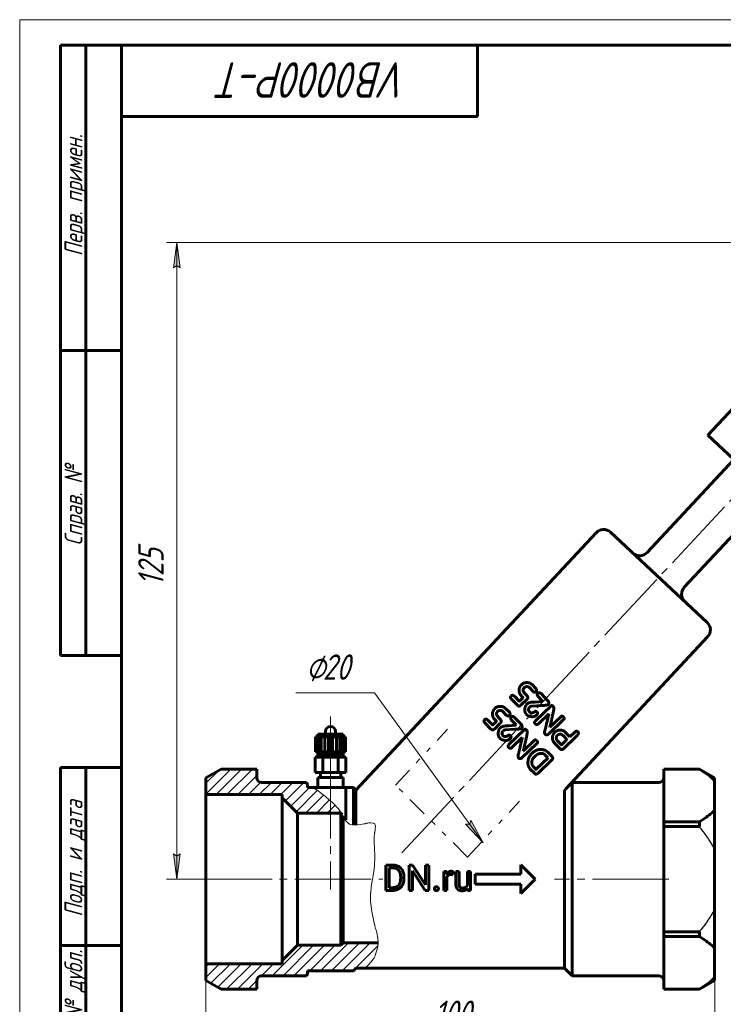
# Model space of a CAD drawing. Header units: millimetres. Extents: x 0 to 210, y 0 to 297.
# Tile 2 of 6: x 0 to 138, y 103 to 297. Entities that reach past the tile are written whole.
import ezdxf

# ---------------------------------------------------------------- set-up
doc = ezdxf.new("R2010")
doc.units = ezdxf.units.MM
for name, pattern in [('K5LT-1', [0]), ('K5LT_AXLED', [19.5, 15, -1.5, 1.5, -1.5]), ('K5LT_BASIC', [0]), ('K5LT_CHAIN_LINE_WITH_2_POINTS', [12, 4, -2, 1, -2, 1, -2]), ('K5LT_THIN', [0]), ('K5LT_THIN_INCLUDED_TO_HATCHING', [0])]:
    doc.linetypes.add(name, pattern=pattern)
doc.layers.add('Системный слой', color=7, linetype='Continuous')
doc.layers.add('Системный слой (1)', color=251, linetype='Continuous', true_color=0x6c6c6c)
doc.styles.add('KDIMTEXTSTYLE', font='txt', dxfattribs={"width": 0.96, "oblique": 15, "height": 5})
doc.styles.add('KTEXTSTYLE', font='txt', dxfattribs={"width": 0.96, "height": 5})
doc.dimstyles.new('KDIMSTYLE (1.00)', dxfattribs={"dimtxt": 5, "dimasz": 1, "dimexe": 2, "dimexo": 0, "dimgap": 1, "dimtad": 1, "dimtxsty": 'KDIMTEXTSTYLE', "dimsah": 1, "dimcen": 0, "dimdle": 1, "dimadec": 0, "dimazin": 0, "dimtfac": 0.667, "dimtmove": 0, "dimatfit": 3, "dimfxl": 1, "dimtvp": 1, "dimtolj": 1, "dimtzin": 0, "dimarcsym": 0})

# ---------------------------------------------------------------- blocks, each defined once
blk = doc.blocks.new('U0')
at = {"layer": 'Системный слой (1)', "color": 143, "linetype": 'K5LT_BASIC', "lineweight": 60, "true_color": 0x33acca}
for p, q in [((57.69, 146.05), (58.1, 146.05)), ((64.1, 146.05), (65.6, 146.05))]:
    blk.add_line(p, q, dxfattribs=at)
blk = doc.blocks.new('U1')
at = {"layer": 'Системный слой (1)', "color": 143, "linetype": 'K5LT_BASIC', "lineweight": 60, "true_color": 0x33acca}
for p, q in [((144.02, 207.12), (135.24, 215.3)), ((152.79, 198.93), (144.02, 207.12))]:
    blk.add_line(p, q, dxfattribs=at)
blk = doc.blocks.new('U11')
at = {"layer": 'Системный слой (1)', "color": 7, "linetype": 'K5LT_THIN_INCLUDED_TO_HATCHING', "lineweight": 18, "true_color": 0xffffff}
for p, q in [((57.69, 146.05), (58.7, 145.32)), ((58.7, 145.32), (59.3, 144.88)), ((59.3, 144.88), (59.75, 144.54)), ((59.75, 144.54), (60.21, 144.18)), ((60.21, 144.18), (60.79, 143.71)), ((60.79, 143.71), (61.56, 143.03)), ((61.56, 143.03), (62.53, 142.02)), ((62.53, 142.02), (62.91, 141.52)), ((62.91, 141.52), (62.97, 141.44)), ((62.97, 141.44), (63.08, 141.27)), ((63.08, 141.27), (63.28, 140.94)), ((63.28, 140.94), (63.52, 140.52)), ((63.52, 140.52), (63.72, 140.16)), ((63.72, 140.16), (63.93, 139.8)), ((63.93, 139.8), (64.23, 139.37)), ((64.23, 139.37), (64.72, 138.93)), ((64.72, 138.93), (64.76, 138.91)), ((64.76, 138.91), (64.83, 138.87)), ((64.83, 138.87), (64.99, 138.81)), ((64.99, 138.81), (65.33, 138.72)), ((65.33, 138.72), (66.1, 138.69)), ((66.1, 138.69), (67.3, 138.85)), ((67.3, 138.85), (67.78, 138.95)), ((67.78, 138.95), (67.84, 138.96)), ((67.84, 138.96), (67.92, 138.98)), ((67.92, 138.98), (67.98, 138.99)), ((67.98, 138.99), (68.04, 139)), ((68.04, 139), (68.12, 139.02)), ((68.12, 139.02), (68.25, 139.04)), ((68.25, 139.04), (68.43, 139.07)), ((68.43, 139.07), (68.69, 139.11)), ((68.69, 139.11), (69.05, 139.14)), ((69.05, 139.14), (69.51, 139.09)), ((69.51, 139.09), (69.76, 138.93)), ((69.76, 138.93), (69.78, 138.91)), ((69.78, 138.91), (69.81, 138.86)), ((69.81, 138.86), (69.86, 138.75)), ((69.83, 137.5), (69.81, 137.43)), ((69.81, 137.43), (69.81, 137.39)), ((69.85, 137.65), (69.83, 137.5)), ((69.89, 137.95), (69.85, 137.65)), ((69.86, 138.75), (69.91, 138.49)), ((69.91, 138.49), (69.89, 137.95)), ((69.7, 136.58), (69.67, 136.16)), ((69.67, 136.16), (69.67, 135.38)), ((69.72, 136.8), (69.7, 136.58)), ((69.74, 136.91), (69.72, 136.8)), ((69.75, 137.01), (69.74, 136.97)), ((69.74, 136.97), (69.74, 136.91)), ((69.77, 137.16), (69.75, 137.01)), ((69.79, 137.25), (69.77, 137.16)), ((69.8, 137.32), (69.79, 137.25)), ((69.81, 137.39), (69.8, 137.36)), ((69.8, 137.36), (69.8, 137.32)), ((69.67, 135.38), (69.69, 134.92)), ((69.69, 134.92), (69.71, 134.69)), ((69.71, 134.69), (69.72, 134.57)), ((69.72, 134.57), (69.72, 134.48)), ((69.72, 134.48), (69.73, 134.39)), ((69.73, 134.39), (69.74, 134.26)), ((69.74, 134.26), (69.75, 134.08)), ((69.75, 134.08), (69.75, 134.03)), ((69.75, 134.03), (69.75, 133.97)), ((69.75, 133.97), (69.76, 133.85)), ((69.76, 133.85), (69.77, 133.61)), ((69.77, 133.61), (69.79, 133.12)), ((69.8, 132.12), (69.76, 130.97)), ((69.79, 133.12), (69.8, 132.12)), ((69.68, 130.21), (69.59, 129.51)), ((69.72, 130.56), (69.68, 130.21)), ((69.74, 130.74), (69.72, 130.56)), ((69.76, 130.97), (69.74, 130.82)), ((69.74, 130.82), (69.74, 130.74)), ((69.3, 127.78), (69.25, 127.5)), ((69.33, 127.98), (69.3, 127.78)), ((69.38, 128.27), (69.33, 127.98)), ((69.41, 128.46), (69.38, 128.27)), ((69.47, 128.81), (69.41, 128.46)), ((69.59, 129.51), (69.47, 128.81)), ((69.09, 126.43), (69, 125.48)), ((69.18, 127.07), (69.09, 126.43)), ((69.25, 127.5), (69.18, 127.07)), ((68.97, 125.03), (68.96, 124.55)), ((68.96, 124.55), (68.98, 123.6)), ((68.98, 125.27), (68.97, 125.03)), ((68.99, 125.39), (68.98, 125.27)), ((69, 125.48), (68.99, 125.39)), ((68.98, 123.6), (69.19, 121.69)), ((69.19, 121.69), (69.76, 119.08)), ((69.76, 119.08), (69.78, 118.99)), ((69.78, 118.99), (69.83, 118.82)), ((69.83, 118.82), (69.87, 118.66)), ((69.87, 118.66), (69.9, 118.57)), ((69.9, 118.57), (69.93, 118.45)), ((69.93, 118.45), (69.96, 118.36)), ((69.96, 118.36), (70, 118.23)), ((70, 118.23), (70.05, 118.03)), ((70.05, 118.03), (70.13, 117.74)), ((70.13, 117.74), (70.24, 117.3)), ((70.24, 117.3), (70.36, 116.66)), ((70.36, 116.66), (70.37, 116.6)), ((70.37, 116.6), (70.38, 116.47)), ((70.38, 116.47), (70.41, 116.22)), ((70.41, 116.22), (70.44, 115.72)), ((70.39, 114.72), (69.89, 113.02)), ((70.44, 115.72), (70.39, 114.72)), ((69.65, 112.6), (69.33, 112.12)), ((69.79, 112.84), (69.65, 112.6)), ((69.86, 112.96), (69.79, 112.84)), ((69.89, 113.02), (69.86, 112.96)), ((68.54, 111.22), (67.81, 110.55)), ((69.33, 112.12), (68.54, 111.22))]:
    blk.add_line(p, q, dxfattribs=at)
blk = doc.blocks.new('D0')
at = {"layer": 'Системный слой (1)'}
for points in [[(36.6, 96.6), (41.6, 97.26), (41.1, 96.6), (41.6, 95.95)], [(136.6, 96.6), (131.6, 97.26), (132.1, 96.6), (131.6, 95.95)]]:
    blk.add_hatch(color=7, dxfattribs=at).paths.add_polyline_path(points)
at = {"layer": 'Системный слой (1)', "color": 7, "linetype": 'K5LT_THIN', "lineweight": 18, "true_color": 0xffffff}
for p, q in [((136.6, 128.05), (136.6, 94.6)), ((36.6, 118.69), (36.6, 94.6)), ((36.6, 96.6), (41.6, 97.26)), ((41.6, 97.26), (41.1, 96.6)), ((132.1, 96.6), (131.6, 97.26)), ((131.6, 97.26), (136.6, 96.6)), ((41.6, 95.95), (36.6, 96.6)), ((36.6, 96.6), (136.6, 96.6)), ((41.1, 96.6), (41.6, 95.95)), ((136.6, 96.6), (131.6, 95.95)), ((131.6, 95.95), (132.1, 96.6))]:
    blk.add_line(p, q, dxfattribs=at)
blk.add_wipeout([(81.45, 97.6), (81.45, 104.99), (91.33, 104.99), (91.33, 97.6)]).dxf.layer = 'Системный слой (1)'
at = {"layer": 'Системный слой (1)', "color": 7, "insert": (81.45, 104.19), "char_height": 5, "attachment_point": 1, "style": 'KTEXTSTYLE'}
blk.add_mtext('\\fArial|b0|c204|p34;\\H5.0;\\W1.000;\\Q15;\\fGOST Type AU|b0|i0|c204|p34;\\Q15;\\W0.960;100', dxfattribs=at)
blk = doc.blocks.new('KDIMARROW_01')
at = {"layer": 'Системный слой'}
blk.add_hatch(color=0, dxfattribs=at).paths.add_polyline_path([(0, 0), (-5, 0.66), (-4.5, 0), (-5, -0.66)])
at = {"layer": 'Системный слой', "color": 0, "linetype": 'K5LT_THIN', "lineweight": 18}
for p, q in [((-4.5, 0), (-5, 0.66)), ((-5, 0.66), (0, 0)), ((0, 0), (-5, -0.66)), ((-5, -0.66), (-4.5, 0))]:
    blk.add_line(p, q, dxfattribs=at)
at = {"layer": 'Системный слой (1)', "color": 0, "linetype": 'K5LT_THIN', "lineweight": 18}
blk.add_line((86.6, 128.05), (85.6, 128.05), dxfattribs=at)
blk = doc.blocks.new('D1')
at = {"layer": 'Системный слой (1)'}
for points in [[(31.54, 248.21), (30.88, 253.21), (30.22, 248.21), (30.88, 248.71)], [(30.88, 128.05), (31.54, 133.05), (30.88, 132.55), (30.22, 133.05)]]:
    blk.add_hatch(color=7, dxfattribs=at).paths.add_polyline_path(points)
at = {"layer": 'Системный слой (1)', "color": 7, "linetype": 'K5LT_THIN', "lineweight": 18, "true_color": 0xffffff}
for p, q in [((149.81, 253.21), (28.88, 253.21)), ((30.22, 248.21), (30.88, 253.21)), ((30.88, 253.21), (31.54, 248.21)), ((30.88, 128.05), (30.88, 253.21)), ((30.88, 248.71), (30.22, 248.21)), ((31.54, 248.21), (30.88, 248.71)), ((30.88, 128.05), (30.22, 133.05)), ((30.22, 133.05), (30.88, 132.55)), ((30.88, 132.55), (31.54, 133.05)), ((31.54, 133.05), (30.88, 128.05)), ((43.1, 128.05), (28.88, 128.05))]:
    blk.add_line(p, q, dxfattribs=at)
blk.add_wipeout([(29.88, 185.69), (22.5, 185.69), (22.5, 195.18), (29.88, 195.18)]).dxf.layer = 'Системный слой (1)'
at = {"layer": 'Системный слой (1)', "color": 7, "insert": (23.29, 185.69), "char_height": 5, "attachment_point": 1, "rotation": 90, "style": 'KTEXTSTYLE'}
blk.add_mtext('\\fArial|b0|c204|p34;\\H5.0;\\W1.000;\\Q15;\\fGOST Type AU|b0|i0|c204|p34;\\Q15;\\W0.960;125', dxfattribs=at)
blk = doc.blocks.new('D2')
at = {"layer": 'Системный слой (1)'}
for points in [[(36.6, 86.02), (41.6, 86.68), (41.1, 86.02), (41.6, 85.36)], [(189.6, 86.02), (184.6, 86.68), (185.1, 86.02), (184.6, 85.36)]]:
    blk.add_hatch(color=7, dxfattribs=at).paths.add_polyline_path(points)
at = {"layer": 'Системный слой (1)', "color": 7, "linetype": 'K5LT_THIN', "lineweight": 18, "true_color": 0xffffff}
for p, q in [((189.6, 216.11), (189.6, 84.02)), ((36.6, 115.51), (36.6, 84.02)), ((36.6, 86.02), (41.6, 86.68)), ((41.6, 85.36), (36.6, 86.02)), ((36.6, 86.02), (189.6, 86.02)), ((41.6, 86.68), (41.1, 86.02)), ((41.1, 86.02), (41.6, 85.36)), ((185.1, 86.02), (184.6, 86.68)), ((184.6, 86.68), (189.6, 86.02)), ((189.6, 86.02), (184.6, 85.36)), ((184.6, 85.36), (185.1, 86.02))]:
    blk.add_line(p, q, dxfattribs=at)
blk.add_wipeout([(108.28, 87.02), (108.28, 94.4), (117.52, 94.4), (117.52, 87.02)]).dxf.layer = 'Системный слой (1)'
at = {"layer": 'Системный слой (1)', "color": 7, "insert": (108.28, 93.61), "char_height": 5, "attachment_point": 1, "style": 'KTEXTSTYLE'}
blk.add_mtext('\\fArial|b0|c204|p34;\\H5.0;\\W1.000;\\Q15;\\fGOST Type AU|b0|i0|c204|p34;\\Q15;\\W0.960;153', dxfattribs=at)
blk = doc.blocks.new('U12')
at = {"layer": 'Системный слой (1)'}
blk.add_hatch(color=7, dxfattribs=at).paths.add_polyline_path([(91.1, 135.2), (88.7, 139.63), (88.46, 138.84), (87.63, 138.86)])
at = {"layer": 'Системный слой (1)', "color": 7, "linetype": 'K5LT_THIN', "lineweight": 18, "true_color": 0xffffff}
for p, q in [((69.75, 164.65), (54.27, 164.65)), ((69.75, 164.65), (91.1, 135.2)), ((88.46, 138.84), (88.7, 139.63)), ((88.7, 139.63), (91.1, 135.2)), ((91.1, 135.2), (87.63, 138.86)), ((87.63, 138.86), (88.46, 138.84))]:
    blk.add_line(p, q, dxfattribs=at)
at = {"layer": 'Системный слой (1)', "color": 7, "char_height": 5, "attachment_point": 1, "style": 'KTEXTSTYLE'}
for s, insert in [('\\fArial|b0|c204|p34;\\H5.0;\\W1.000;\\Q15;\\fGOST Type AU|b0|i0|c204|p34;\\Q15;\\W0.960;⌀', (56.27, 172.24)), ('\\fArial|b0|c204|p34;\\H5.0;\\W1.000;\\Q15;\\fGOST Type AU|b0|i0|c204|p34;\\Q15;\\W0.960;20', (59.58, 172.24))]:
    blk.add_mtext(s, dxfattribs=dict(at, insert=insert))
blk = doc.blocks.new('U13')
at = {"color": 7, "linetype": 'K5LT_THIN', "lineweight": 18, "true_color": 0xffffff}
for p, q in [((0, 0), (0, 297)), ((0, 297), (210, 297))]:
    blk.add_line(p, q, dxfattribs=at)
at = {"color": 143, "linetype": 'K5LT_BASIC', "lineweight": 60, "true_color": 0x33acca}
for p, q in [((8, 172), (8, 292)), ((20, 292), (8, 292)), ((13, 172), (13, 292)), ((20, 5), (20, 292)), ((20, 292), (205, 292)), ((90, 292), (90, 278)), ((90, 278), (20, 278)), ((20, 232), (8, 232)), ((20, 172), (8, 172)), ((8, 5), (8, 150)), ((20, 150), (8, 150)), ((13, 5), (13, 150)), ((20, 115), (8, 115))]:
    blk.add_line(p, q, dxfattribs=at)
at = {"color": 7, "attachment_point": 1, "style": 'KTEXTSTYLE'}
for s, insert, char_height, rotation in [('\\fArial|b0|c204|p34;\\H5.0;\\W1.000;\\Q15;\\fGOST Type AU|b0|i0|c204|p34;\\Q15;\\W0.960;\\H7.00;VB0000P-T', (76.37, 281.64), 7, 180), ('\\fArial|b0|c204|p34;\\H5.0;\\W1.000;\\Q15;\\fGOST Type AU|b0|i0|c204|p34;\\Q15;\\W0.960;\\H3.50;Перв. примен.', (8.82, 250.52), 3.5, 90), ('\\fArial|b0|c204|p34;\\H5.0;\\W1.000;\\Q15;\\fGOST Type AU|b0|i0|c204|p34;\\Q15;\\W0.960;\\H3.50;Справ. №', (8.82, 193.63), 3.5, 90), ('\\fArial|b0|c204|p34;\\H5.0;\\W1.000;\\Q15;\\fGOST Type AU|b0|i0|c204|p34;\\Q15;\\W0.960;\\H3.50;Подп. и дата', (8.82, 120.66), 3.5, 90), ('\\fArial|b0|c204|p34;\\H5.0;\\W1.000;\\Q15;\\fGOST Type AU|b0|i0|c204|p34;\\Q15;\\W0.960;\\H3.50;Инв. № дубл.', (8.82, 91.57), 3.5, 90)]:
    blk.add_mtext(s, dxfattribs=dict(at, insert=insert, char_height=char_height, rotation=rotation))

msp = doc.modelspace()

# ---------------------------------------------------------------- hatches: boundary and pattern name
at = {"layer": 'Системный слой (1)'}
h = msp.add_hatch(dxfattribs=at)
h.set_pattern_fill('', angle=45, style=0, pattern_type=0)
h.set_pattern_definition([(45, (0, 0), (-1.06066, 1.06066), [])])
h.paths.add_polyline_path([(63.095, 141.05), (63.386, 140.76), (63.152, 141.155), (62.844, 141.614), (62.773, 141.709), (62.625, 141.899), (62.304, 142.275), (61.578, 143.012), (60.422, 144.01), (59.739, 144.544), (59.258, 144.907), (58.787, 145.253), (58.212, 145.672), (57.691, 146.05), (56.595, 146.05), (56.595, 146.675), (56.379, 147.05), (47.595, 147.05), (46.888, 147.343), (46.595, 148.05), (46.595, 149.675), (39.595, 149.675), (36.595, 147.943), (36.595, 144.675), (51.595, 144.675), (51.595, 144.05), (54.595, 141.05)])
h.paths.add_polyline_path([(63.595, 115.55), (63.095, 115.05), (54.595, 115.05), (51.595, 112.05), (51.595, 111.425), (36.595, 111.425), (36.595, 108.158), (39.595, 106.425), (46.595, 106.425), (46.595, 108.05), (46.888, 108.758), (47.595, 109.05), (56.379, 109.05), (56.595, 109.425), (56.595, 110.05), (65.595, 110.05), (66.095, 110.55), (67.809, 110.55), (69.829, 112.908), (69.917, 113.085), (69.97, 113.2), (70.067, 113.433), (70.225, 113.906), (70.41, 114.877), (70.445, 115.55)])

# ---------------------------------------------------------------- linework, layer by layer
at = {"layer": 'Системный слой (1)', "color": 143, "linetype": 'K5LT_BASIC', "lineweight": 60, "true_color": 0x33acca}
for p, q in [((146.153, 227.003), (135.241, 215.301)), ((123.319, 192.253), (140.361, 210.527)), ((130.633, 185.433), (147.674, 203.707)), ((113.278, 196.147), (66.095, 145.55)), ((135.119, 178.514), (116.104, 196.246)), ((135.218, 175.687), (107.389, 145.844)), ((98.669, 166.317), (98.544, 166.196)), ((99.282, 165.79), (99.091, 165.605)), ((100.919, 164.925), (100.176, 165.695)), ((101.463, 165.53), (100.733, 166.286)), ((101.88, 164.627), (101.839, 164.586)), ((103.834, 163.104), (102.469, 164.518)), ((97.855, 162.231), (96.644, 163.455)), ((98.166, 163.062), (97.261, 163.999)), ((98.825, 163.646), (98.219, 163.061)), ((98.843, 163.849), (98.483, 164.222)), ((99.62, 163.295), (98.518, 162.231)), ((102.744, 163), (101.314, 162.876)), ((102.776, 163.031), (101.885, 163.954)), ((102.776, 163.031), (102.744, 163)), ((93.45, 161.645), (93.325, 161.524)), ((94.063, 161.118), (93.872, 160.933)), ((95.7, 160.252), (94.956, 161.023)), ((96.244, 160.858), (95.514, 161.613)), ((99.489, 162.213), (99.681, 162.451)), ((100.214, 160.946), (100.122, 161.042)), ((100.311, 161.936), (100.282, 161.907)), ((102.545, 162.201), (100.608, 162.061)), ((104.437, 162.122), (101.39, 159.179)), ((103.894, 162.404), (103.867, 162.378)), ((104.897, 161.964), (104.807, 162.057)), ((92.636, 157.558), (91.425, 158.783)), ((92.947, 158.39), (92.042, 159.327)), ((93.606, 158.974), (93, 158.389)), ((93.624, 159.177), (93.264, 159.549)), ((96.661, 159.954), (96.619, 159.914)), ((97.557, 158.359), (96.666, 159.281)), ((98.615, 158.432), (97.25, 159.845)), ((103.987, 160.555), (101.971, 158.607)), ((106.896, 159.414), (103.929, 156.549)), ((104.013, 160.528), (103.987, 160.555)), ((106.344, 159.985), (104.224, 157.938)), ((60.095, 156.55), (60.095, 157.05)), ((62.095, 156.55), (62.095, 157.05)), ((94.401, 158.623), (93.299, 157.559)), ((94.27, 157.541), (94.462, 157.779)), ((95.092, 157.263), (95.063, 157.235)), ((97.325, 157.528), (95.389, 157.389)), ((97.525, 158.328), (96.095, 158.204)), ((99.218, 157.45), (96.17, 154.507)), ((97.557, 158.359), (97.525, 158.328)), ((98.675, 157.732), (98.648, 157.706)), ((99.678, 157.292), (99.588, 157.385)), ((104.224, 157.938), (104.198, 157.965)), ((108.111, 156.024), (107.007, 157.167)), ((109.09, 156.969), (108.111, 156.024)), ((58.121, 156.05), (58.324, 156.05)), ((58.121, 153.05), (58.121, 156.05)), ((58.324, 156.05), (58.715, 156.05)), ((58.324, 153.05), (58.324, 156.05)), ((58.595, 156.05), (58.595, 156.55)), ((63.595, 156.55), (58.595, 156.55)), ((58.715, 153.05), (58.715, 156.05)), ((58.715, 156.05), (59.269, 156.05)), ((59.269, 153.05), (59.269, 156.05)), ((59.269, 156.05), (59.947, 156.05)), ((59.947, 153.05), (59.947, 156.05)), ((59.947, 156.05), (60.704, 156.05)), ((60.704, 153.05), (60.704, 156.05)), ((60.704, 156.05), (61.487, 156.05)), ((61.487, 153.05), (61.487, 156.05)), ((61.487, 156.05), (62.243, 156.05)), ((62.243, 156.05), (62.922, 156.05)), ((62.243, 153.05), (62.243, 156.05)), ((62.922, 153.05), (62.922, 156.05)), ((62.922, 156.05), (63.475, 156.05)), ((63.475, 156.05), (63.867, 156.05)), ((63.475, 153.05), (63.475, 156.05)), ((63.595, 156.05), (63.595, 156.55)), ((63.595, 156.05), (63.595, 156.55)), ((63.867, 156.05), (64.07, 156.05)), ((63.867, 153.05), (63.867, 156.05)), ((64.07, 153.05), (64.07, 156.05)), ((94.995, 156.274), (94.903, 156.37)), ((98.768, 155.882), (96.751, 153.935)), ((98.794, 155.855), (98.768, 155.882)), ((101.124, 155.313), (99.005, 153.266)), ((106.49, 154.482), (105.542, 155.464)), ((107.526, 155.511), (106.803, 156.259)), ((109.48, 156.212), (106.834, 153.634)), ((107.525, 155.458), (107.526, 155.511)), ((58.121, 153.05), (58.324, 153.05)), ((58.324, 153.05), (58.715, 153.05)), ((58.715, 153.05), (59.269, 153.05)), ((59.095, 152.8), (59.095, 153.05)), ((59.269, 153.05), (59.947, 153.05)), ((59.947, 153.05), (60.704, 153.05)), ((60.704, 153.05), (61.487, 153.05)), ((61.487, 153.05), (62.243, 153.05)), ((62.243, 153.05), (62.922, 153.05)), ((62.922, 153.05), (63.475, 153.05)), ((63.095, 152.8), (63.095, 153.05)), ((63.475, 153.05), (63.867, 153.05)), ((63.867, 153.05), (64.07, 153.05)), ((101.676, 154.741), (98.71, 151.877)), ((99.005, 153.266), (98.979, 153.293)), ((104.644, 152.159), (103.919, 152.91)), ((106.214, 153.638), (105.504, 154.374)), ((58.095, 152.05), (59.595, 152.05)), ((58.095, 149.05), (58.095, 152.05)), ((63.595, 152.8), (58.595, 152.8)), ((58.595, 152.3), (58.595, 152.8)), ((63.595, 152.3), (58.595, 152.3)), ((59.095, 152.05), (59.095, 152.3)), ((59.595, 149.05), (59.595, 152.05)), ((59.595, 152.05), (62.595, 152.05)), ((62.595, 149.05), (62.595, 152.05)), ((62.595, 152.05), (64.095, 152.05)), ((63.095, 152.05), (63.095, 152.3)), ((63.595, 152.3), (63.595, 152.8)), ((63.595, 152.3), (63.595, 152.8)), ((64.095, 149.05), (64.095, 152.05)), ((101.322, 152.246), (101.157, 152.087)), ((103.841, 151.872), (101.517, 149.643)), ((104.658, 151.57), (101.824, 148.834)), ((103.829, 151.913), (103.308, 152.453)), ((103.841, 151.872), (103.829, 151.913)), ((39.595, 149.675), (36.595, 147.943)), ((39.595, 149.675), (46.595, 149.675)), ((46.595, 148.05), (46.595, 149.675)), ((58.095, 149.05), (59.595, 149.05)), ((59.095, 148.05), (59.095, 149.05)), ((59.595, 149.05), (62.595, 149.05)), ((62.595, 149.05), (64.095, 149.05)), ((63.095, 148.05), (63.095, 149.05)), ((101.157, 148.872), (100.368, 149.689)), ((101.464, 149.644), (100.95, 150.176)), ((126.595, 149.675), (133.595, 149.675)), ((126.595, 149.675), (126.595, 149.668)), ((126.595, 147.627), (126.595, 149.668)), ((126.595, 149.668), (133.595, 149.668)), ((136.595, 147.943), (133.595, 149.675)), ((133.595, 149.675), (133.595, 149.668)), ((36.595, 144.675), (36.595, 147.943)), ((58.595, 148.05), (63.595, 148.05)), ((58.595, 146.05), (58.595, 148.05)), ((63.595, 146.05), (63.595, 148.05)), ((101.245, 148.791), (101.157, 148.872)), ((126.595, 147.627), (126.595, 144.505)), ((136.595, 147.943), (136.595, 147.452)), ((136.595, 147.452), (136.595, 141.558)), ((56.379, 147.05), (47.595, 147.05)), ((56.595, 146.675), (56.379, 147.05)), ((56.595, 146.675), (56.595, 146.05)), ((56.595, 146.05), (57.691, 146.05)), ((58.095, 145.756), (58.095, 146.05)), ((58.095, 146.05), (64.095, 146.05)), ((64.095, 139.712), (64.095, 146.05)), ((66.095, 145.55), (65.595, 146.05)), ((65.595, 146.05), (65.595, 138.69)), ((66.095, 145.485), (66.095, 145.55)), ((66.095, 145.485), (66.095, 138.69)), ((107.095, 110.55), (107.095, 145.452)), ((107.389, 145.844), (107.263, 145.715)), ((107.389, 145.844), (108.595, 147.05)), ((108.595, 147.05), (108.595, 109.05)), ((108.595, 147.05), (125.595, 147.05)), ((51.595, 144.675), (36.595, 144.675)), ((36.595, 111.425), (36.595, 144.675)), ((51.595, 144.05), (51.595, 144.675)), ((51.595, 144.05), (54.595, 141.05)), ((51.595, 112.05), (51.595, 144.05)), ((126.595, 144.505), (126.595, 141.382)), ((126.595, 139.342), (126.595, 141.382)), ((136.595, 141.558), (136.595, 133.944)), ((63.095, 141.05), (54.595, 141.05)), ((54.595, 115.05), (54.595, 141.05)), ((63.095, 141.05), (63.386, 140.76)), ((63.095, 115.05), (63.095, 141.05)), ((63.595, 115.55), (63.595, 140.384)), ((64.095, 139.713), (64.095, 139.717)), ((64.095, 139.712), (64.095, 139.713)), ((64.095, 139.712), (64.095, 139.713)), ((126.595, 139.342), (133.595, 139.342)), ((126.595, 139.342), (126.595, 138.377)), ((126.595, 134.295), (126.595, 138.377)), ((126.595, 138.377), (133.595, 138.377)), ((133.595, 139.342), (133.595, 138.377)), ((126.595, 134.295), (126.595, 128.05)), ((136.595, 133.944), (136.595, 122.157)), ((71.938, 130.808), (73.344, 130.808)), ((71.938, 130.808), (71.938, 125.842)), ((72.597, 130.269), (72.597, 126.377)), ((72.597, 130.269), (73.344, 130.269)), ((76.569, 130.808), (77.227, 130.808)), ((76.569, 130.808), (76.569, 125.842)), ((77.227, 130.808), (79.737, 126.967)), ((79.737, 130.808), (79.737, 126.967)), ((79.737, 130.808), (80.389, 130.808)), ((80.389, 130.808), (80.389, 125.842)), ((98.514, 130.879), (101.343, 128.05)), ((98.514, 130.879), (98.514, 129.05)), ((74.882, 128.478), (74.882, 128.175)), ((75.533, 128.471), (75.533, 128.175)), ((77.227, 129.672), (79.727, 125.842)), ((77.227, 129.672), (77.227, 125.842)), ((83.352, 129.532), (83.352, 125.842)), ((83.352, 129.532), (83.966, 129.532)), ((83.966, 129.532), (83.979, 129.11)), ((83.983, 128.463), (83.983, 125.842)), ((85.136, 129.553), (85.133, 128.966)), ((85.72, 129.532), (85.72, 127.152)), ((85.72, 129.532), (86.351, 129.532)), ((86.351, 129.532), (86.351, 127.145)), ((87.991, 129.532), (87.991, 126.847)), ((87.991, 129.532), (88.626, 129.532)), ((88.626, 129.532), (88.626, 125.842)), ((89.514, 129.05), (98.514, 129.05)), ((89.514, 129.05), (89.514, 127.05)), ((101.343, 128.05), (98.514, 125.222)), ((126.595, 128.05), (126.595, 121.805)), ((71.938, 125.842), (73.282, 125.842)), ((72.597, 126.377), (73.282, 126.377)), ((76.569, 125.842), (77.227, 125.842)), ((79.727, 125.842), (80.389, 125.842)), ((83.352, 125.842), (83.983, 125.842)), ((88.009, 126.207), (88.022, 125.842)), ((88.022, 125.842), (88.626, 125.842)), ((89.514, 127.05), (98.514, 127.05)), ((98.514, 127.05), (98.514, 125.222)), ((136.595, 122.157), (136.595, 114.543)), ((126.595, 117.724), (126.595, 121.805)), ((126.595, 117.724), (126.595, 116.759)), ((126.595, 117.724), (133.595, 117.724)), ((126.595, 114.718), (126.595, 116.759)), ((126.595, 116.759), (133.595, 116.759)), ((133.595, 117.724), (133.595, 116.759)), ((51.595, 112.05), (54.595, 115.05)), ((63.095, 115.05), (54.595, 115.05)), ((63.095, 115.05), (63.595, 115.55)), ((70.445, 115.55), (63.595, 115.55)), ((126.595, 114.718), (126.595, 111.596)), ((136.595, 114.543), (136.595, 108.649)), ((51.595, 111.425), (36.595, 111.425)), ((36.595, 108.158), (36.595, 111.425)), ((51.595, 111.425), (51.595, 112.05)), ((66.095, 110.55), (65.595, 110.05)), ((66.095, 110.55), (67.809, 110.55)), ((67.809, 110.55), (107.095, 110.55)), ((107.095, 110.55), (108.595, 109.05)), ((126.595, 111.596), (126.595, 108.473)), ((56.379, 109.05), (47.595, 109.05)), ((56.595, 109.425), (56.379, 109.05)), ((56.595, 110.05), (65.595, 110.05)), ((56.595, 110.05), (56.595, 109.425)), ((108.595, 109.05), (125.595, 109.05)), ((126.595, 106.433), (126.595, 108.473)), ((136.595, 108.649), (136.595, 108.158)), ((39.595, 106.425), (36.595, 108.158)), ((46.595, 106.425), (46.595, 108.05)), ((136.595, 108.158), (133.595, 106.425)), ((39.595, 106.425), (46.595, 106.425)), ((126.595, 106.433), (126.595, 106.425)), ((126.595, 106.433), (133.595, 106.433)), ((126.595, 106.425), (133.595, 106.425)), ((133.595, 106.433), (133.595, 106.425))]:
    msp.add_line(p, q, dxfattribs=at)
at = {"layer": 'Системный слой (1)', "color": 30, "linetype": 'K5LT_AXLED', "lineweight": 18, "true_color": 0xff8000}
for p, q in [((61.095, 160.05), (61.095, 154.55)), ((61.095, 155.05), (61.095, 150.8)), ((61.095, 154.3), (61.095, 150.05)), ((61.095, 151.05), (61.095, 126.05)), ((34.595, 128.05), (71.345, 128.05))]:
    msp.add_line(p, q, dxfattribs=at)
at = {"layer": 'Системный слой (1)', "color": 7, "linetype": 'K5LT_CHAIN_LINE_WITH_2_POINTS', "lineweight": 18, "true_color": 0xffffff}
for p, q in [((73.866, 146.553), (84.103, 157.53)), ((88.017, 132.402), (73.866, 146.553)), ((88.017, 132.402), (98.253, 143.379))]:
    msp.add_line(p, q, dxfattribs=at)
at = {"layer": 'Системный слой (1)', "color": 143, "linetype": 'K5LT_BASIC', "lineweight": 60, "true_color": 0x33acca}
for centre, radius, start, end in [((114.74, 194.783), 2, 47, 137), ((121.856, 193.617), 2, 227, 317), ((132.095, 184.069), 2, 137, 227), ((133.755, 177.051), 2, 317, 47), ((61.095, 157.05), 1, 90, 180), ((61.095, 157.05), 1, 0, 90), ((47.595, 148.05), 1, 180, 270), ((125.595, 148.05), 1, 270, 0), ((47.595, 108.05), 1, 90, 180), ((125.595, 108.05), 1, 0, 90)]:
    msp.add_arc(centre, radius, start, end, dxfattribs=at)
for points in [[(100.218, 166.613), (99.236, 166.864), (98.669, 166.317)], [(100.733, 166.286), (100.627, 166.396), (100.218, 166.613)], [(98.183, 165.525), (98.071, 164.649), (98.483, 164.222)], [(98.544, 166.196), (98.353, 166.011), (98.183, 165.525)], [(98.985, 164.944), (98.88, 165.402), (99.091, 165.605)], [(99.728, 164.091), (98.946, 164.906), (98.985, 164.944)], [(99.282, 165.79), (99.83, 166.053), (100.176, 165.695)], [(100.919, 164.925), (101.248, 164.682), (101.459, 164.886)], [(101.459, 164.886), (101.756, 165.173), (101.463, 165.53)], [(101.839, 164.586), (101.588, 164.345), (101.885, 163.954)], [(102.469, 164.518), (102.188, 164.824), (101.88, 164.627)], [(96.613, 164.066), (96.324, 163.787), (96.644, 163.455)], [(96.614, 164.09), (96.602, 164.078), (96.613, 164.066)], [(97.261, 163.999), (96.867, 164.334), (96.614, 164.09)], [(98.219, 163.061), (98.197, 163.04), (98.166, 163.062)], [(98.843, 163.849), (98.936, 163.753), (98.825, 163.646)], [(99.62, 163.295), (100.074, 163.733), (99.728, 164.091)], [(101.314, 162.876), (100.145, 162.899), (99.681, 162.451)], [(103.894, 162.404), (104.145, 162.674), (103.834, 163.104)], [(92.963, 160.852), (92.852, 159.976), (93.264, 159.549)], [(93.325, 161.524), (93.134, 161.339), (92.963, 160.852)], [(94.999, 161.941), (94.017, 162.192), (93.45, 161.645)], [(93.766, 160.272), (93.661, 160.729), (93.872, 160.933)], [(94.063, 161.118), (94.61, 161.381), (94.956, 161.023)], [(95.514, 161.613), (95.408, 161.724), (94.999, 161.941)], [(96.24, 160.214), (96.537, 160.501), (96.244, 160.858)], [(97.855, 162.231), (98.175, 161.899), (98.518, 162.231)], [(99.489, 162.213), (98.958, 161.108), (99.645, 160.396)], [(100.122, 161.042), (99.85, 161.49), (100.282, 161.907)], [(101.04, 160.852), (100.534, 160.615), (100.214, 160.946)], [(100.311, 161.936), (100.402, 162.023), (100.608, 162.061)], [(101.602, 161.001), (101.335, 161.136), (101.04, 160.852)], [(101.681, 160.949), (101.645, 160.957), (101.602, 161.001)], [(101.644, 160.335), (101.923, 160.699), (101.681, 160.949)], [(102.545, 162.201), (103.69, 162.207), (103.867, 162.378)], [(104.198, 157.965), (104.437, 158.837), (104.847, 160.778)], [(104.807, 162.057), (104.596, 162.276), (104.437, 162.122)], [(104.847, 160.778), (105.082, 161.773), (104.897, 161.964)], [(91.394, 159.394), (91.105, 159.114), (91.425, 158.783)], [(91.395, 159.418), (91.382, 159.406), (91.394, 159.394)], [(92.042, 159.327), (91.647, 159.662), (91.395, 159.418)], [(93.624, 159.177), (93.716, 159.081), (93.606, 158.974)], [(94.509, 159.419), (93.727, 160.234), (93.766, 160.272)], [(94.401, 158.623), (94.855, 159.061), (94.509, 159.419)], [(95.7, 160.252), (96.029, 160.01), (96.24, 160.214)], [(96.619, 159.914), (96.369, 159.673), (96.666, 159.281)], [(97.25, 159.845), (96.968, 160.152), (96.661, 159.954)], [(99.645, 160.396), (99.783, 160.254), (100.053, 160.112)], [(100.053, 160.112), (101.05, 159.762), (101.644, 160.335)], [(101.39, 159.179), (101.063, 158.864), (101.314, 158.604)], [(104.013, 160.528), (103.608, 158.866), (103.304, 157.501)], [(106.883, 159.928), (106.594, 160.227), (106.344, 159.985)], [(106.896, 159.414), (107.146, 159.655), (106.883, 159.928)], [(92.636, 157.558), (92.956, 157.227), (93.299, 157.559)], [(93, 158.389), (92.978, 158.368), (92.947, 158.39)], [(94.27, 157.541), (93.739, 156.436), (94.426, 155.724)], [(96.095, 158.204), (94.926, 158.226), (94.462, 157.779)], [(94.903, 156.37), (94.631, 156.818), (95.063, 157.235)], [(95.092, 157.263), (95.183, 157.351), (95.389, 157.389)], [(97.325, 157.528), (98.471, 157.535), (98.648, 157.706)], [(98.675, 157.732), (98.926, 158.002), (98.615, 158.432)], [(99.588, 157.385), (99.377, 157.604), (99.218, 157.45)], [(99.628, 156.106), (99.863, 157.101), (99.678, 157.292)], [(101.314, 158.604), (101.63, 158.278), (101.971, 158.607)], [(103.304, 157.501), (103.039, 156.794), (103.276, 156.549)], [(105.194, 156.943), (104.8, 156.62), (104.705, 155.952)], [(107.007, 157.167), (105.901, 157.626), (105.194, 156.943)], [(109.708, 157.012), (109.462, 157.267), (109.09, 156.969)], [(109.48, 156.212), (109.997, 156.712), (109.708, 157.012)], [(94.426, 155.724), (94.563, 155.582), (94.834, 155.44)], [(94.834, 155.44), (95.831, 155.089), (96.425, 155.663)], [(95.821, 156.18), (95.315, 155.943), (94.995, 156.274)], [(96.383, 156.329), (96.115, 156.464), (95.821, 156.18)], [(96.462, 156.277), (96.426, 156.285), (96.383, 156.329)], [(96.425, 155.663), (96.703, 156.027), (96.462, 156.277)], [(98.794, 155.855), (98.389, 154.193), (98.085, 152.829)], [(98.979, 153.293), (99.218, 154.164), (99.628, 156.106)], [(101.664, 155.255), (101.375, 155.555), (101.124, 155.313)], [(101.676, 154.741), (101.927, 154.983), (101.664, 155.255)], [(103.276, 156.549), (103.534, 156.281), (103.929, 156.549)], [(104.705, 155.952), (104.61, 155.284), (105.504, 154.374)], [(105.677, 156.305), (105.351, 155.99), (105.542, 155.464)], [(106.803, 156.259), (106.237, 156.846), (105.677, 156.305)], [(106.545, 154.484), (107.348, 155.287), (107.525, 155.458)], [(96.17, 154.507), (95.844, 154.192), (96.095, 153.932)], [(96.095, 153.932), (96.41, 153.606), (96.751, 153.935)], [(103.231, 153.402), (101.808, 153.873), (100.744, 152.845)], [(103.919, 152.91), (103.708, 153.128), (103.231, 153.402)], [(106.214, 153.638), (106.449, 153.395), (106.834, 153.634)], [(106.49, 154.482), (106.521, 154.46), (106.545, 154.484)], [(98.085, 152.829), (97.82, 152.122), (98.057, 151.876)], [(98.057, 151.876), (98.315, 151.609), (98.71, 151.877)], [(100.028, 151.813), (99.638, 150.445), (100.368, 149.689)], [(100.744, 152.845), (100.204, 152.324), (100.028, 151.813)], [(101.157, 152.087), (100.394, 151.351), (100.781, 150.406)], [(102.08, 152.713), (101.697, 152.609), (101.322, 152.246)], [(103.308, 152.453), (102.9, 152.875), (102.08, 152.713)], [(104.658, 151.57), (104.896, 151.824), (104.644, 152.159)], [(100.781, 150.406), (100.877, 150.252), (100.95, 150.176)], [(101.464, 149.644), (101.495, 149.621), (101.517, 149.643)], [(101.245, 148.791), (101.47, 148.577), (101.824, 148.834)], [(75.533, 128.471), (75.533, 129.01), (75.219, 129.873), (74.636, 130.484), (73.831, 130.808), (73.344, 130.808)], [(74.882, 128.478), (74.882, 128.905), (74.677, 129.57), (74.282, 130.03), (73.712, 130.269), (73.344, 130.269)], [(73.282, 126.377), (73.814, 126.377), (74.524, 126.824), (74.882, 127.632), (74.882, 128.175)], [(73.282, 125.842), (73.801, 125.842), (74.629, 126.166), (75.219, 126.773), (75.533, 127.636), (75.533, 128.175)], [(84.856, 129.6), (84.556, 129.6), (84.34, 129.472)], [(84.826, 128.993), (84.914, 128.993), (85.054, 128.983), (85.133, 128.966)], [(85.013, 129.585), (84.925, 129.6), (84.856, 129.6)], [(85.136, 129.553), (85.102, 129.57), (85.013, 129.585)], [(81.611, 126.447), (81.51, 126.336), (81.51, 126.176)], [(81.51, 126.176), (81.51, 126.019), (81.611, 125.91)], [(81.903, 126.558), (81.712, 126.558), (81.611, 126.447)], [(81.611, 125.91), (81.712, 125.801), (81.903, 125.801)], [(82.194, 126.447), (82.094, 126.558), (81.903, 126.558)], [(81.903, 125.801), (82.094, 125.801), (82.194, 125.91)], [(82.295, 126.176), (82.295, 126.336), (82.194, 126.447)], [(82.194, 125.91), (82.295, 126.019), (82.295, 126.176)], [(85.72, 127.152), (85.72, 126.783), (85.894, 126.258), (86.054, 126.094)], [(86.054, 126.094), (86.214, 125.931), (86.438, 125.852)], [(86.407, 126.734), (86.351, 126.896), (86.351, 127.145)], [(86.561, 126.478), (86.463, 126.572), (86.407, 126.734)], [(86.438, 125.852), (86.661, 125.774), (86.931, 125.774)], [(86.779, 126.347), (86.658, 126.384), (86.561, 126.478)], [(87.03, 126.309), (86.9, 126.309), (86.779, 126.347)], [(86.931, 125.774), (87.326, 125.774), (87.603, 125.902)], [(87.667, 126.464), (87.432, 126.309), (87.03, 126.309)], [(87.603, 125.902), (87.847, 126.015), (88.009, 126.207)], [(87.991, 126.847), (87.886, 126.609), (87.667, 126.464)]]:
    msp.add_open_spline(points, degree=2, dxfattribs=at)
for points, degree, knots in [([(136.595, 147.452), (136.384, 147.657), (135.945, 148.047), (135.2, 148.621), (134.419, 149.158), (133.862, 149.507), (133.595, 149.668)], 3, [0, 0, 0, 0, 1.8103121, 3.4998908, 5.3619107, 7, 7, 7, 7]), ([(107.095, 145.452), (107.095, 145.455), (107.097, 145.462), (107.102, 145.476), (107.109, 145.491), (107.117, 145.507), (107.128, 145.528), (107.145, 145.557), (107.17, 145.596), (107.195, 145.631), (107.216, 145.66), (107.23, 145.677), (107.239, 145.688), (107.246, 145.696), (107.251, 145.701), (107.255, 145.707), (107.258, 145.71), (107.26, 145.712), (107.262, 145.714), (107.263, 145.715), (107.263, 145.715)], 3, [0, 0, 0, 0, 1.1382367, 2.2967961, 3.6845644, 4.702982, 5.9514563, 8.3030831, 11.1323994, 14.753867, 16.797488, 18.3925976, 19.3270303, 19.7914621, 20.3923726, 20.6670627, 20.7906183, 20.9001734, 20.9491218, 21, 21, 21, 21]), ([(136.595, 141.558), (136.384, 141.353), (135.945, 140.963), (135.2, 140.388), (134.419, 139.852), (133.862, 139.503), (133.595, 139.342)], 3, [0, 0, 0, 0, 1.8103121, 3.4998908, 5.3619107, 7, 7, 7, 7]), ([(84.34, 129.472), (84.123, 129.345), (83.981, 129.114), (83.979, 129.11)], 2, [0, 0, 0, 1.9671801, 2, 2, 2]), ([(83.983, 128.463), (84.049, 128.619), (84.273, 128.857), (84.607, 128.993), (84.826, 128.993)], 2, [0, 0, 0, 0.9573171, 1.9786585, 3, 3, 3]), ([(136.595, 114.543), (136.384, 114.748), (135.945, 115.138), (135.2, 115.713), (134.419, 116.249), (133.862, 116.598), (133.595, 116.759)], 3, [0, 0, 0, 0, 1.8103121, 3.4998908, 5.3619107, 7, 7, 7, 7]), ([(136.595, 108.649), (136.384, 108.444), (135.945, 108.054), (135.2, 107.479), (134.419, 106.943), (133.862, 106.594), (133.595, 106.433)], 3, [0, 0, 0, 0, 1.8103121, 3.4998908, 5.3619107, 7, 7, 7, 7])]:
    msp.add_open_spline(points, degree=degree, knots=knots, dxfattribs=at)
at = {"layer": 'Системный слой (1)', "color": 7, "linetype": 'K5LT-1'}
for points in [[(136.595, 133.944), (136.478, 134.173), (136.232, 134.627), (135.838, 135.293), (135.42, 135.944), (134.914, 136.68), (134.309, 137.495), (133.836, 138.086), (133.595, 138.377)], [(136.595, 122.157), (136.478, 121.928), (136.232, 121.474), (135.838, 120.808), (135.42, 120.157), (134.914, 119.421), (134.309, 118.606), (133.836, 118.015), (133.595, 117.724)]]:
    msp.add_open_spline(points, degree=3, knots=[0, 0, 0, 0, 2.8863483, 5.7726966, 8.654071, 11.5354455, 15.7677227, 20, 20, 20, 20], dxfattribs=at)

# ---------------------------------------------------------------- block references
at = {"layer": 'Системный слой (1)'}
for name in ['U1', 'U0', 'U11']:
    msp.add_blockref(name, (0, 0), dxfattribs=at)

# ---------------------------------------------------------------- next in the draw order: dimensions: what is measured, and where the dimension line sits
at = {"layer": 'Системный слой (1)', "color": 7}
dim = msp.add_linear_dim(base=(36.595, 96.605), p1=(136.595, 128.05), p2=(36.595, 118.69), dimstyle='KDIMSTYLE (1.00)', override={"dimexo": 0, "dimpost": '\\fGOST Type AU|b0|c204|p34;\\H5.0;\\W0.960;\\Q15;<>', "dimblk1": 'KDIMARROW_01', "dimblk2": 'KDIMARROW_01', "dimse1": 0, "dimse2": 0, "dimclrt": 7, "dimtol": 1, "dimtp": 0, "dimtm": 0, "dimtdec": 5, "dimtolj": 1}, dxfattribs=at)
dim.commit()
dim.dimension.update_dxf_attribs({"geometry": 'D0', "text_midpoint": (86.595, 96.605), "dimtype": 160})

# ---------------------------------------------------------------- next in the draw order: dimensions: what is measured, and where the dimension line sits
dim = msp.add_linear_dim(base=(30.882, 128.05), p1=(149.81, 253.212), p2=(43.095, 128.05), angle=90, dimstyle='KDIMSTYLE (1.00)', override={"dimexo": 0, "dimpost": '\\fGOST Type AU|b0|c204|p34;\\H5.0;\\W0.960;\\Q15;<>', "dimblk1": 'KDIMARROW_01', "dimblk2": 'KDIMARROW_01', "dimse1": 0, "dimse2": 0, "dimclrt": 7, "dimtol": 1, "dimtp": 0, "dimtm": 0, "dimtdec": 5, "dimtolj": 1}, dxfattribs=at)
dim.commit()
dim.dimension.update_dxf_attribs({"geometry": 'D1', "text_midpoint": (30.882, 190.631), "dimtype": 160})

# ---------------------------------------------------------------- next in the draw order: dimensions: what is measured, and where the dimension line sits
dim = msp.add_linear_dim(base=(36.595, 86.019), p1=(189.595, 216.111), p2=(36.595, 115.509), dimstyle='KDIMSTYLE (1.00)', override={"dimexo": 0, "dimpost": '\\fGOST Type AU|b0|c204|p34;\\H5.0;\\W0.960;\\Q15;<>', "dimblk1": 'KDIMARROW_01', "dimblk2": 'KDIMARROW_01', "dimse1": 0, "dimse2": 0, "dimclrt": 7, "dimtol": 1, "dimtp": 0, "dimtm": 0, "dimtdec": 5, "dimtolj": 1}, dxfattribs=at)
dim.commit()
dim.dimension.update_dxf_attribs({"geometry": 'D2', "text_midpoint": (113.095, 86.019), "dimtype": 160})

# ---------------------------------------------------------------- next in the draw order: linework, layer by layer
at = {"layer": 'Системный слой (1)', "color": 30, "linetype": 'K5LT_AXLED', "lineweight": 18, "true_color": 0xff8000}
for p, q in [((75.089, 133.2), (172.571, 237.738)), ((127.595, 128.05), (105.095, 128.05))]:
    msp.add_line(p, q, dxfattribs=at)

# ---------------------------------------------------------------- next in the draw order: block references
msp.add_blockref('U13', (0, 0))
at = {"layer": 'Системный слой (1)'}
msp.add_blockref('U12', (0, 0), dxfattribs=at)

doc.saveas('drawing.dxf')
